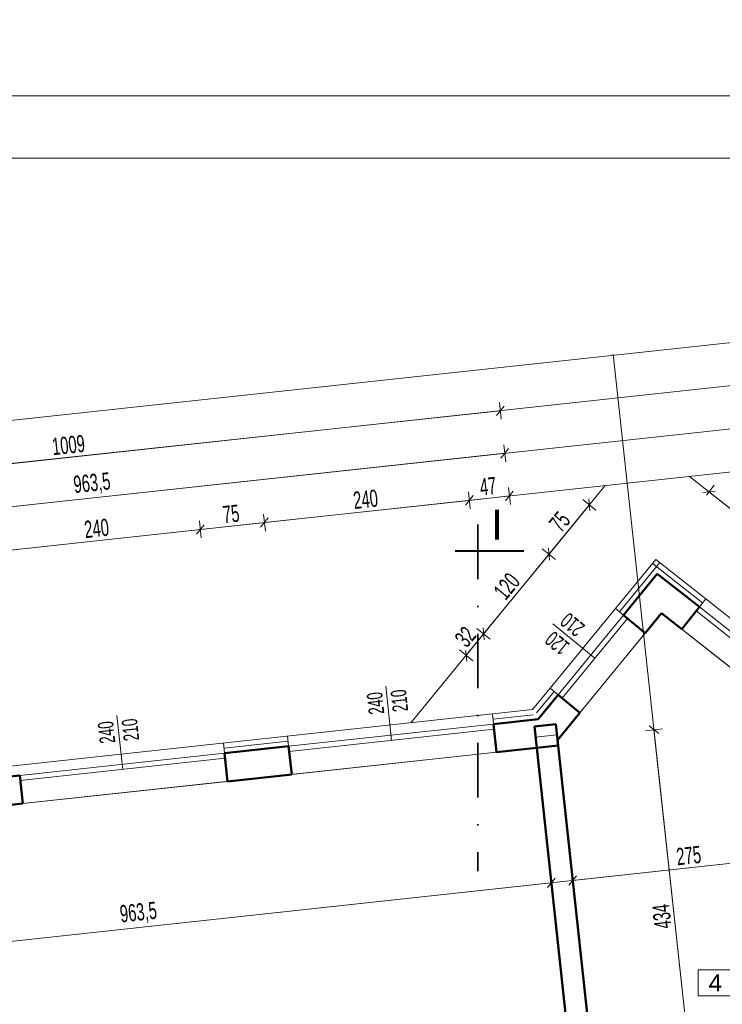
# Model space of a CAD drawing. Header units: millimetres. Extents: x 72202 to 304796, y 21658 to 519946.
# Tile 18 of 139: x 195111 to 195929, y 202331 to 203478. Entities that reach past the tile are written whole.
import ezdxf

# ---------------------------------------------------------------- set-up
doc = ezdxf.new("R2010")
doc.units = ezdxf.units.MM
doc.linetypes.add('ACAD_ISO10W100', pattern=[18.5, 12, -3, 0.5, -3])
doc.linetypes.add('DASHDOT', pattern=[25.4, 12.7, -6.35, 0, -6.35])
doc.layers.get('0').update_dxf_attribs({"color": 253})
doc.layers.get('Defpoints').update_dxf_attribs({"color": 253})
for name, color, linetype, lineweight in [('DRZWI I OKNA OPISY', 253, 'Continuous', 9), ('kreskowanie', 253, 'Continuous', 5), ('linia - gruba - projektowana', 253, 'Continuous', 50), ('LINIA CIENKA', 7, 'Continuous', 13), ('LINIA KRESKOWANIE', 253, 'Continuous', 5), ('LINIA WYMIAROWANIE', 253, 'Continuous', 9), ('OPISY', 253, 'Continuous', 9), ('ściana_istniejąca', 253, 'Continuous', 35)]:
    doc.layers.add(name, color=color, linetype=linetype, lineweight=lineweight)
doc.layers.add('LINIA-NIE DRUKOWAĆ', color=253, linetype='Continuous', lineweight=20, plot=False)
doc.styles.add('simplex', font='arial.ttf')
doc.styles.get("Standard").update_dxf_attribs({"font": 'ARIALN.TTF', "width": 0.75})
doc.linetypes.add('GRADZINOWANIE', pattern='A,0.00254,-2.54,[134,ltypeshp.shx,S=2.54,R=0,X=-2.54,Y=0],-5.08,[134,ltypeshp.shx,S=2.54,R=180,X=2.54,Y=0],-2.54', length=10.16254)
doc.dimstyles.new('sebek100', dxfattribs={"dimtxt": 17, "dimasz": 10, "dimexe": 10, "dimexo": 20, "dimgap": 4, "dimtad": 1, "dimrnd": 0.5, "dimtxsty": 'Standard', "dimblk": 'OBLIQUE', "dimcen": 8, "dimclre": 1, "dimazin": 0, "dimtm": 1e-09, "dimtfac": 1, "dimtix": 1, "dimtmove": 1, "dimatfit": 3, "dimldrblk": 'zas', "dimfxl": 10, "dimfxlon": 1, "dimtolj": 2, "dimlwd": -1, "dimlwe": -1, "dimarcsym": 0})

# ---------------------------------------------------------------- blocks, each defined once
blk = doc.blocks.new('_Oblique')
at = {"color": 0, "linetype": 'ByBlock', "lineweight": -2}
blk.add_line((-0.5, -0.5), (0.5, 0.5), dxfattribs=at)
blk = doc.blocks.new('*D74')
at = {"layer": 'Defpoints', "color": 0, "lineweight": -3, "ltscale": 4, "transparency": 16777216}
for p in [(200553.3, 203691.7), (193653.3, 203234.1), (200553.3, 203234.1)]:
    blk.add_point(p, dxfattribs=at)
at = {"layer": 'LINIA CIENKA', "ltscale": 4, "transparency": 16777216}
for p, q in [((193653.3, 203681.7), (193653.3, 203701.7)), ((200553.3, 203681.7), (200553.3, 203701.7))]:
    blk.add_line(p, q, dxfattribs=at)
at = {"layer": 'LINIA CIENKA', "color": 0, "ltscale": 4, "transparency": 16777216}
blk.add_line((193653.3, 203691.7), (200553.3, 203691.7), dxfattribs=at)
at = {"layer": 'LINIA CIENKA', "color": 0, "ltscale": 4, "transparency": 16777216, "xscale": 10, "yscale": 10, "zscale": 10, "rotation": 180}
blk.add_blockref('_Oblique', (193653.3, 203691.7), dxfattribs=at)
at = {"layer": 'LINIA CIENKA', "color": 0, "ltscale": 4, "transparency": 16777216, "xscale": 10, "yscale": 10, "zscale": 10}
blk.add_blockref('_Oblique', (200553.3, 203691.7), dxfattribs=at)
at = {"layer": 'LINIA CIENKA', "color": 0, "lineweight": -3, "ltscale": 4, "transparency": 16777216, "insert": (197103.3, 203797.8), "char_height": 200, "attachment_point": 5, "bg_fill": 3, "box_fill_scale": 1.1, "bg_fill_color": 256, "bg_fill_true_color": 13158600, "bg_fill_transparency": 0}
blk.add_mtext('\\A2;6900', dxfattribs=at)
blk = doc.blocks.new('zas')
blk = doc.blocks.new('*D98')
at = {"layer": 'Defpoints', "color": 0, "lineweight": -3, "ltscale": 4, "transparency": 16777216}
for p in [(195321.2, 202884), (195348.2, 202635.3), (195109.5, 202609.7)]:
    blk.add_point(p, dxfattribs=at)
at = {"layer": 'LINIA WYMIAROWANIE', "color": 1, "ltscale": 4, "transparency": 16777216}
for p, q in [((195322.3, 202874.1), (195320.2, 202893.9)), ((195083.7, 202848.2), (195081.6, 202868.1))]:
    blk.add_line(p, q, dxfattribs=at)
at = {"layer": 'LINIA WYMIAROWANIE', "color": 0, "ltscale": 4, "transparency": 16777216}
blk.add_line((195082.6, 202858.2), (195321.2, 202884), dxfattribs=at)
at = {"layer": 'LINIA WYMIAROWANIE', "color": 0, "ltscale": 4, "transparency": 16777216, "xscale": 10, "yscale": 10, "zscale": 10}
for p, rotation in [((195321.2, 202884), 6.182016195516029), ((195082.6, 202858.2), 186.182016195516)]:
    blk.add_blockref('_Oblique', p, dxfattribs=dict(at, rotation=rotation))
at = {"layer": 'LINIA WYMIAROWANIE', "color": 0, "lineweight": -3, "ltscale": 4, "transparency": 16777216, "insert": (195200.4, 202885.2), "char_height": 20, "attachment_point": 5, "rotation": 6.182, "bg_fill": 3, "box_fill_scale": 1.1, "bg_fill_color": 256, "bg_fill_true_color": 13158600, "bg_fill_transparency": 0}
blk.add_mtext('\\A2;240', dxfattribs=at)
blk = doc.blocks.new('*D99')
at = {"layer": 'Defpoints', "color": 0, "lineweight": -3, "ltscale": 4, "transparency": 16777216}
for p in [(195395.8, 202892.1), (195422.7, 202643.6), (195348.2, 202635.3)]:
    blk.add_point(p, dxfattribs=at)
at = {"layer": 'LINIA WYMIAROWANIE', "color": 1, "ltscale": 4, "transparency": 16777216}
for p, q in [((195322.3, 202874.1), (195320.2, 202893.9)), ((195396.9, 202882.1), (195394.7, 202902))]:
    blk.add_line(p, q, dxfattribs=at)
at = {"layer": 'LINIA WYMIAROWANIE', "color": 0, "ltscale": 4, "transparency": 16777216}
blk.add_line((195321.2, 202884), (195395.8, 202892.1), dxfattribs=at)
at = {"layer": 'LINIA WYMIAROWANIE', "color": 0, "ltscale": 4, "transparency": 16777216, "xscale": 10, "yscale": 10, "zscale": 10}
for p, rotation in [((195395.8, 202892.1), 6.182016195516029), ((195321.2, 202884), 186.182016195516)]:
    blk.add_blockref('_Oblique', p, dxfattribs=dict(at, rotation=rotation))
at = {"layer": 'LINIA WYMIAROWANIE', "color": 0, "lineweight": -3, "ltscale": 4, "transparency": 16777216, "insert": (195357, 202902.1), "char_height": 20, "attachment_point": 5, "rotation": 6.182, "bg_fill": 3, "box_fill_scale": 1.1, "bg_fill_color": 256, "bg_fill_true_color": 13158600, "bg_fill_transparency": 0}
blk.add_mtext('\\A2;75', dxfattribs=at)
blk = doc.blocks.new('*D100')
at = {"layer": 'Defpoints', "color": 0, "lineweight": -3, "ltscale": 4, "transparency": 16777216}
for p in [(195634.4, 202917.9), (195661.4, 202669.1), (195422.7, 202643.6)]:
    blk.add_point(p, dxfattribs=at)
at = {"layer": 'LINIA WYMIAROWANIE', "color": 1, "ltscale": 4, "transparency": 16777216}
for p, q in [((195635.5, 202908), (195633.3, 202927.9)), ((195396.9, 202882.1), (195394.7, 202902))]:
    blk.add_line(p, q, dxfattribs=at)
at = {"layer": 'LINIA WYMIAROWANIE', "color": 0, "ltscale": 4, "transparency": 16777216}
blk.add_line((195395.8, 202892.1), (195634.4, 202917.9), dxfattribs=at)
at = {"layer": 'LINIA WYMIAROWANIE', "color": 0, "ltscale": 4, "transparency": 16777216, "xscale": 10, "yscale": 10, "zscale": 10}
for p, rotation in [((195634.4, 202917.9), 6.182016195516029), ((195395.8, 202892.1), 186.182016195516)]:
    blk.add_blockref('_Oblique', p, dxfattribs=dict(at, rotation=rotation))
at = {"layer": 'LINIA WYMIAROWANIE', "color": 0, "lineweight": -3, "ltscale": 4, "transparency": 16777216, "insert": (195513.6, 202919.1), "char_height": 20, "attachment_point": 5, "rotation": 6.182, "bg_fill": 3, "box_fill_scale": 1.1, "bg_fill_color": 256, "bg_fill_true_color": 13158600, "bg_fill_transparency": 0}
blk.add_mtext('\\A2;240', dxfattribs=at)
blk = doc.blocks.new('*D101')
at = {"layer": 'Defpoints', "color": 0, "lineweight": -3, "ltscale": 4, "transparency": 16777216}
for p in [(195681.1, 202923), (195661.4, 202669.1), (195708, 202674.2)]:
    blk.add_point(p, dxfattribs=at)
at = {"layer": 'LINIA WYMIAROWANIE', "color": 1, "ltscale": 4, "transparency": 16777216}
for p, q in [((195635.5, 202908), (195633.3, 202927.9)), ((195682.2, 202913), (195680, 202932.9))]:
    blk.add_line(p, q, dxfattribs=at)
at = {"layer": 'LINIA WYMIAROWANIE', "color": 0, "ltscale": 4, "transparency": 16777216}
blk.add_line((195634.4, 202917.9), (195681.1, 202923), dxfattribs=at)
at = {"layer": 'LINIA WYMIAROWANIE', "color": 0, "ltscale": 4, "transparency": 16777216, "xscale": 10, "yscale": 10, "zscale": 10}
for p, rotation in [((195681.1, 202923), 6.182016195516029), ((195634.4, 202917.9), 186.182016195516)]:
    blk.add_blockref('_Oblique', p, dxfattribs=dict(at, rotation=rotation))
at = {"layer": 'LINIA WYMIAROWANIE', "color": 0, "lineweight": -3, "ltscale": 4, "transparency": 16777216, "insert": (195656.2, 202934.4), "char_height": 20, "attachment_point": 5, "rotation": 6.182, "bg_fill": 3, "box_fill_scale": 1.1, "bg_fill_color": 256, "bg_fill_true_color": 13158600, "bg_fill_transparency": 0}
blk.add_mtext('\\A2;47', dxfattribs=at)
blk = doc.blocks.new('*D102')
at = {"layer": 'Defpoints', "color": 0, "lineweight": -3, "ltscale": 4, "transparency": 16777216}
for p in [(195670.5, 203022.2), (195702.7, 202723.9), (194700, 202615.7)]:
    blk.add_point(p, dxfattribs=at)
at = {"layer": 'LINIA WYMIAROWANIE', "color": 1, "ltscale": 4, "transparency": 16777216}
for p, q in [((195671.6, 203012.3), (195669.4, 203032.2)), ((194668.9, 202904.1), (194666.8, 202924))]:
    blk.add_line(p, q, dxfattribs=at)
at = {"layer": 'LINIA WYMIAROWANIE', "color": 0, "ltscale": 4, "transparency": 16777216}
blk.add_line((194667.8, 202914), (195670.5, 203022.2), dxfattribs=at)
at = {"layer": 'LINIA WYMIAROWANIE', "color": 0, "ltscale": 4, "transparency": 16777216, "xscale": 10, "yscale": 10, "zscale": 10}
for p, rotation in [((195670.5, 203022.2), 6.159668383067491), ((194667.8, 202914), 186.1596683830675)]:
    blk.add_blockref('_Oblique', p, dxfattribs=dict(at, rotation=rotation))
at = {"layer": 'LINIA WYMIAROWANIE', "color": 0, "lineweight": -3, "ltscale": 4, "transparency": 16777216, "insert": (195167.6, 202982.3), "char_height": 20, "attachment_point": 5, "rotation": 6.1597, "bg_fill": 3, "box_fill_scale": 1.1, "bg_fill_color": 256, "bg_fill_true_color": 13158600, "bg_fill_transparency": 0}
blk.add_mtext('\\A2;1009', dxfattribs=at)
blk = doc.blocks.new('*D123')
at = {"layer": 'Defpoints', "color": 0, "lineweight": -3, "ltscale": 4, "transparency": 16777216}
for p in [(195675.7, 202972.7), (195717.9, 202583.8), (194759.4, 202485.6)]:
    blk.add_point(p, dxfattribs=at)
at = {"layer": 'LINIA WYMIAROWANIE', "color": 1, "ltscale": 4, "transparency": 16777216}
for p, q in [((195676.8, 202962.8), (195674.7, 202982.6)), ((194718.9, 202859), (194716.8, 202878.9))]:
    blk.add_line(p, q, dxfattribs=at)
at = {"layer": 'LINIA WYMIAROWANIE', "color": 0, "ltscale": 4, "transparency": 16777216}
blk.add_line((194717.8, 202868.9), (195675.7, 202972.7), dxfattribs=at)
at = {"layer": 'LINIA WYMIAROWANIE', "color": 0, "ltscale": 4, "transparency": 16777216, "xscale": 10, "yscale": 10, "zscale": 10}
for p, rotation in [((195675.7, 202972.7), 6.1820173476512), ((194717.8, 202868.9), 186.1820173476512)]:
    blk.add_blockref('_Oblique', p, dxfattribs=dict(at, rotation=rotation))
at = {"layer": 'LINIA WYMIAROWANIE', "color": 0, "lineweight": -3, "ltscale": 4, "transparency": 16777216, "insert": (195195.1, 202936.7), "char_height": 20, "attachment_point": 5, "rotation": 6.182, "bg_fill": 3, "box_fill_scale": 1.1, "bg_fill_color": 256, "bg_fill_true_color": 13158600, "bg_fill_transparency": 0}
blk.add_mtext('\\A2;963,5', dxfattribs=at)
blk = doc.blocks.new('*D130')
at = {"layer": 'Defpoints', "color": 0, "lineweight": -3, "ltscale": 4, "transparency": 16777216}
for p in [(195727.2, 202855.2), (195851.5, 202849.2), (195804.5, 202791.8)]:
    blk.add_point(p, dxfattribs=at)
at = {"layer": 'LINIA WYMIAROWANIE', "color": 1, "ltscale": 4, "transparency": 16777216}
for p, q in [((195781.9, 202906.3), (195766.4, 202919)), ((195734.9, 202848.9), (195719.4, 202861.6))]:
    blk.add_line(p, q, dxfattribs=at)
at = {"layer": 'LINIA WYMIAROWANIE', "color": 0, "ltscale": 4, "transparency": 16777216}
blk.add_line((195774.2, 202912.6), (195727.2, 202855.2), dxfattribs=at)
at = {"layer": 'LINIA WYMIAROWANIE', "color": 0, "ltscale": 4, "transparency": 16777216, "xscale": 10, "yscale": 10, "zscale": 10}
for p, rotation in [((195774.2, 202912.6), 50.66166120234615), ((195727.2, 202855.2), 230.6616612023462)]:
    blk.add_blockref('_Oblique', p, dxfattribs=dict(at, rotation=rotation))
at = {"layer": 'LINIA WYMIAROWANIE', "color": 0, "lineweight": -3, "ltscale": 4, "transparency": 16777216, "insert": (195739.7, 202892.9), "char_height": 20, "attachment_point": 5, "rotation": 50.6617, "bg_fill": 3, "box_fill_scale": 1.1, "bg_fill_color": 256, "bg_fill_true_color": 13158600, "bg_fill_transparency": 0}
blk.add_mtext('\\A2;75', dxfattribs=at)
blk = doc.blocks.new('*D131')
at = {"layer": 'Defpoints', "color": 0, "lineweight": -3, "ltscale": 4, "transparency": 16777216}
for p in [(195804.5, 202791.8), (195651.1, 202762.4), (195728.4, 202699)]:
    blk.add_point(p, dxfattribs=at)
at = {"layer": 'LINIA WYMIAROWANIE', "color": 1, "ltscale": 4, "transparency": 16777216}
for p, q in [((195734.9, 202848.9), (195719.4, 202861.6)), ((195658.8, 202756.1), (195643.3, 202768.8))]:
    blk.add_line(p, q, dxfattribs=at)
at = {"layer": 'LINIA WYMIAROWANIE', "color": 0, "ltscale": 4, "transparency": 16777216}
blk.add_line((195727.2, 202855.2), (195651.1, 202762.4), dxfattribs=at)
at = {"layer": 'LINIA WYMIAROWANIE', "color": 0, "ltscale": 4, "transparency": 16777216, "xscale": 10, "yscale": 10, "zscale": 10}
for p, rotation in [((195727.2, 202855.2), 50.66166120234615), ((195651.1, 202762.4), 230.6616612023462)]:
    blk.add_blockref('_Oblique', p, dxfattribs=dict(at, rotation=rotation))
at = {"layer": 'LINIA WYMIAROWANIE', "color": 0, "lineweight": -3, "ltscale": 4, "transparency": 16777216, "insert": (195678.1, 202817.8), "char_height": 20, "attachment_point": 5, "rotation": 50.6617, "bg_fill": 3, "box_fill_scale": 1.1, "bg_fill_color": 256, "bg_fill_true_color": 13158600, "bg_fill_transparency": 0}
blk.add_mtext('\\A2;120', dxfattribs=at)
blk = doc.blocks.new('*D132')
at = {"layer": 'Defpoints', "color": 0, "lineweight": -3, "ltscale": 4, "transparency": 16777216}
for p in [(195728.4, 202699), (195708, 202674.2)]:
    blk.add_point(p, dxfattribs=at)
at = {"layer": 'LINIA WYMIAROWANIE', "color": 1, "ltscale": 4, "transparency": 16777216}
for p, q in [((195658.8, 202756.1), (195643.3, 202768.8)), ((195638.4, 202731.2), (195623, 202743.9))]:
    blk.add_line(p, q, dxfattribs=at)
at = {"layer": 'LINIA WYMIAROWANIE', "color": 0, "ltscale": 4, "transparency": 16777216}
blk.add_line((195651.1, 202762.4), (195630.7, 202737.6), dxfattribs=at)
at = {"layer": 'LINIA WYMIAROWANIE', "color": 0, "ltscale": 4, "transparency": 16777216, "xscale": 10, "yscale": 10, "zscale": 10}
for p, rotation in [((195651.1, 202762.4), 50.66166120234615), ((195630.7, 202737.6), 230.6616612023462)]:
    blk.add_blockref('_Oblique', p, dxfattribs=dict(at, rotation=rotation))
at = {"layer": 'LINIA WYMIAROWANIE', "color": 0, "lineweight": -3, "ltscale": 4, "transparency": 16777216, "insert": (195629.9, 202759), "char_height": 20, "attachment_point": 5, "rotation": 50.6617, "bg_fill": 3, "box_fill_scale": 1.1, "bg_fill_color": 256, "bg_fill_true_color": 13158600, "bg_fill_transparency": 0}
blk.add_mtext('\\A2;32', dxfattribs=at)
at = {"layer": 'Defpoints', "color": 0, "lineweight": -3, "ltscale": 4, "transparency": 16777216}
blk.add_point((195630.7, 202737.6), dxfattribs=at)
blk = doc.blocks.new('*D133')
at = {"layer": 'Defpoints', "color": 0, "lineweight": -3, "ltscale": 4, "transparency": 16777216}
for p in [(195971.7, 202881.7), (195851.5, 202849.2), (195909.7, 202803.2)]:
    blk.add_point(p, dxfattribs=at)
at = {"layer": 'LINIA WYMIAROWANIE', "color": 1, "ltscale": 4, "transparency": 16777216}
for p, q in [((195910.4, 202923.8), (195919.7, 202935.6)), ((195968.6, 202877.8), (195977.9, 202889.6))]:
    blk.add_line(p, q, dxfattribs=at)
at = {"layer": 'LINIA WYMIAROWANIE', "color": 0, "ltscale": 4, "transparency": 16777216}
blk.add_line((195913.5, 202927.7), (195971.7, 202881.7), dxfattribs=at)
at = {"layer": 'LINIA WYMIAROWANIE', "color": 0, "ltscale": 4, "transparency": 16777216, "xscale": 10, "yscale": 10, "zscale": 10}
for p, rotation in [((195913.5, 202927.7), 141.7023734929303), ((195971.7, 202881.7), 321.7023734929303)]:
    blk.add_blockref('_Oblique', p, dxfattribs=dict(at, rotation=rotation))
at = {"layer": 'LINIA WYMIAROWANIE', "color": 0, "lineweight": -3, "ltscale": 4, "transparency": 16777216, "insert": (195950.8, 202915), "char_height": 18, "attachment_point": 5, "rotation": 321.7024, "bg_fill": 3, "box_fill_scale": 1.1, "bg_fill_color": 256, "bg_fill_true_color": 13158600, "bg_fill_transparency": 0}
blk.add_mtext('\\A2;75', dxfattribs=at)
blk = doc.blocks.new('*D134')
at = {"layer": 'Defpoints', "color": 0, "lineweight": -3, "ltscale": 4, "transparency": 16777216}
for p in [(195909.7, 202803.2), (196065.9, 202807.4), (196003.9, 202728.9)]:
    blk.add_point(p, dxfattribs=at)
at = {"layer": 'LINIA WYMIAROWANIE', "color": 1, "ltscale": 4, "transparency": 16777216}
for p, q in [((195968.6, 202877.8), (195977.9, 202889.6)), ((196062.8, 202803.4), (196072.1, 202815.2))]:
    blk.add_line(p, q, dxfattribs=at)
at = {"layer": 'LINIA WYMIAROWANIE', "color": 0, "ltscale": 4, "transparency": 16777216}
blk.add_line((195971.7, 202881.7), (196065.9, 202807.4), dxfattribs=at)
at = {"layer": 'LINIA WYMIAROWANIE', "color": 0, "ltscale": 4, "transparency": 16777216, "xscale": 10, "yscale": 10, "zscale": 10}
for p, rotation in [((195971.7, 202881.7), 141.7023734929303), ((196065.9, 202807.4), 321.7023734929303)]:
    blk.add_blockref('_Oblique', p, dxfattribs=dict(at, rotation=rotation))
at = {"layer": 'LINIA WYMIAROWANIE', "color": 0, "lineweight": -3, "ltscale": 4, "transparency": 16777216, "insert": (196027, 202854.9), "char_height": 18, "attachment_point": 5, "rotation": 321.7024, "bg_fill": 3, "box_fill_scale": 1.1, "bg_fill_color": 256, "bg_fill_true_color": 13158600, "bg_fill_transparency": 0}
blk.add_mtext('\\A2;120', dxfattribs=at)
blk = doc.blocks.new('*D136')
at = {"layer": 'Defpoints', "color": 0, "lineweight": -3, "ltscale": 4, "transparency": 16777216}
for p in [(195712.9, 202629.7), (194755, 202525.9), (195729.9, 202472.6)]:
    blk.add_point(p, dxfattribs=at)
at = {"layer": 'LINIA WYMIAROWANIE', "color": 0, "ltscale": 4, "transparency": 16777216}
blk.add_line((194772, 202368.9), (195729.9, 202472.6), dxfattribs=at)
at = {"layer": 'LINIA WYMIAROWANIE', "color": 1, "ltscale": 4, "transparency": 16777216}
for p, q in [((195729.4, 202477.6), (195731, 202462.7)), ((194771.5, 202373.8), (194773.1, 202358.9))]:
    blk.add_line(p, q, dxfattribs=at)
at = {"layer": 'LINIA WYMIAROWANIE', "color": 0, "ltscale": 4, "transparency": 16777216, "xscale": 10, "yscale": 10, "zscale": 10}
for p, rotation in [((195729.9, 202472.6), 6.182017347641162), ((194772, 202368.9), 186.1820173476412)]:
    blk.add_blockref('_Oblique', p, dxfattribs=dict(at, rotation=rotation))
at = {"layer": 'LINIA WYMIAROWANIE', "color": 0, "lineweight": -3, "ltscale": 4, "transparency": 16777216, "insert": (195249.2, 202436.7), "char_height": 20, "attachment_point": 5, "rotation": 6.182, "bg_fill": 3, "box_fill_scale": 1.1, "bg_fill_color": 256, "bg_fill_true_color": 13158600, "bg_fill_transparency": 0}
blk.add_mtext('\\A2;963,5', dxfattribs=at)
blk = doc.blocks.new('*D137')
at = {"layer": 'Defpoints', "color": 0, "lineweight": -3, "ltscale": 4, "transparency": 16777216}
for p in [(196020.5, 202576), (195747.1, 202546.3), (196028.2, 202504.9)]:
    blk.add_point(p, dxfattribs=at)
at = {"layer": 'LINIA WYMIAROWANIE', "color": 0, "ltscale": 4, "transparency": 16777216}
blk.add_line((195754.8, 202475.3), (196028.2, 202504.9), dxfattribs=at)
at = {"layer": 'LINIA WYMIAROWANIE', "ltscale": 4, "transparency": 16777216}
for p, q in [((196027.6, 202509.9), (196029.2, 202495)), ((195754.2, 202480.3), (195755.8, 202465.4))]:
    blk.add_line(p, q, dxfattribs=at)
at = {"layer": 'LINIA WYMIAROWANIE', "color": 0, "ltscale": 4, "transparency": 16777216, "xscale": 10, "yscale": 10, "zscale": 10}
for p, rotation in [((196028.2, 202504.9), 6.182017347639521), ((195754.8, 202475.3), 186.1820173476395)]:
    blk.add_blockref('_Oblique', p, dxfattribs=dict(at, rotation=rotation))
at = {"layer": 'LINIA WYMIAROWANIE', "color": 0, "lineweight": -3, "ltscale": 4, "transparency": 16777216, "insert": (195889.9, 202504.2), "char_height": 20, "attachment_point": 5, "rotation": 6.182, "bg_fill": 3, "box_fill_scale": 1.1, "bg_fill_color": 256, "bg_fill_true_color": 13158600, "bg_fill_transparency": 0}
blk.add_mtext('\\A2;275', dxfattribs=at)
blk = doc.blocks.new('*D147')
at = {"layer": 'Defpoints', "color": 0, "lineweight": -3, "ltscale": 4, "transparency": 16777216}
for p in [(195737.1, 202638.6), (195896.2, 202219), (195783.8, 202206.9)]:
    blk.add_point(p, dxfattribs=at)
at = {"layer": 'LINIA WYMIAROWANIE', "color": 1, "ltscale": 4, "transparency": 16777216}
for p, q in [((195839.5, 202649.7), (195859.4, 202651.9)), ((195886.2, 202218), (195906.1, 202220.1))]:
    blk.add_line(p, q, dxfattribs=at)
at = {"layer": 'LINIA WYMIAROWANIE', "color": 0, "ltscale": 4, "transparency": 16777216}
blk.add_line((195849.4, 202650.8), (195896.2, 202219), dxfattribs=at)
at = {"layer": 'LINIA WYMIAROWANIE', "color": 0, "ltscale": 4, "transparency": 16777216, "xscale": 10, "yscale": 10, "zscale": 10}
for p, rotation in [((195849.4, 202650.8), 96.18201734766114), ((195896.2, 202219), 276.1820173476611)]:
    blk.add_blockref('_Oblique', p, dxfattribs=dict(at, rotation=rotation))
at = {"layer": 'LINIA WYMIAROWANIE', "color": 0, "lineweight": -3, "ltscale": 4, "transparency": 16777216, "insert": (195858.7, 202433.4), "char_height": 20, "attachment_point": 5, "rotation": 96.182, "bg_fill": 3, "box_fill_scale": 1.1, "bg_fill_color": 256, "bg_fill_true_color": 13158600, "bg_fill_transparency": 0}
blk.add_mtext('\\A2;434', dxfattribs=at)
blk = doc.blocks.new('*D255')
at = {"layer": 'Defpoints', "color": 0, "lineweight": -3, "ltscale": 1.2, "transparency": 16777216}
blk.add_point((195765.3, 221218.8), dxfattribs=at)
at = {"layer": 'LINIA WYMIAROWANIE', "color": 1, "ltscale": 1.2, "transparency": 16777216}
for p, q in [((195765.3, 41859.9), (195765.3, 41844.9)), ((195793.3, 41854.9), (195793.3, 41844.9))]:
    blk.add_line(p, q, dxfattribs=at)
at = {"layer": 'LINIA WYMIAROWANIE', "color": 0, "ltscale": 1.2, "transparency": 16777216}
blk.add_line((195793.3, 41854.9), (195765.3, 41854.9), dxfattribs=at)
at = {"layer": 'LINIA WYMIAROWANIE', "color": 0, "ltscale": 1.2, "transparency": 16777216, "xscale": 10, "yscale": 10, "zscale": 10, "rotation": 180}
blk.add_blockref('_Oblique', (195765.3, 41854.9), dxfattribs=at)
at = {"layer": 'LINIA WYMIAROWANIE', "color": 0, "ltscale": 1.2, "transparency": 16777216, "xscale": 10, "yscale": 10, "zscale": 10}
blk.add_blockref('_Oblique', (195793.3, 41854.9), dxfattribs=at)
at = {"layer": 'LINIA WYMIAROWANIE', "color": 0, "lineweight": -3, "ltscale": 1.2, "transparency": 16777216, "insert": (195779.3, 41868.1), "char_height": 18, "attachment_point": 5, "bg_fill": 3, "box_fill_scale": 1.1, "bg_fill_color": 256, "bg_fill_true_color": 13158600, "bg_fill_transparency": 0}
blk.add_mtext('\\A2;28', dxfattribs=at)
at = {"layer": 'Defpoints', "color": 0, "lineweight": -3, "ltscale": 1.2, "transparency": 16777216}
for p in [(195765.3, 41854.9), (195793.3, 41854.9)]:
    blk.add_point(p, dxfattribs=at)
blk = doc.blocks.new('*D257')
at = {"layer": 'Defpoints', "color": 0, "lineweight": -3, "ltscale": 1.2, "transparency": 16777216}
blk.add_point((195765.3, 231441.9), dxfattribs=at)
at = {"layer": 'LINIA WYMIAROWANIE', "color": 1, "ltscale": 1.2, "transparency": 16777216}
for p, q in [((195765.3, 52082.9), (195765.3, 52067.9)), ((195793.3, 52077.9), (195793.3, 52067.9))]:
    blk.add_line(p, q, dxfattribs=at)
at = {"layer": 'LINIA WYMIAROWANIE', "color": 0, "ltscale": 1.2, "transparency": 16777216}
blk.add_line((195793.3, 52077.9), (195765.3, 52077.9), dxfattribs=at)
at = {"layer": 'LINIA WYMIAROWANIE', "color": 0, "ltscale": 1.2, "transparency": 16777216, "xscale": 10, "yscale": 10, "zscale": 10, "rotation": 180}
blk.add_blockref('_Oblique', (195765.3, 52077.9), dxfattribs=at)
at = {"layer": 'LINIA WYMIAROWANIE', "color": 0, "ltscale": 1.2, "transparency": 16777216, "xscale": 10, "yscale": 10, "zscale": 10}
blk.add_blockref('_Oblique', (195793.3, 52077.9), dxfattribs=at)
at = {"layer": 'LINIA WYMIAROWANIE', "color": 0, "lineweight": -3, "ltscale": 1.2, "transparency": 16777216, "insert": (195779.3, 52091.1), "char_height": 18, "attachment_point": 5, "bg_fill": 3, "box_fill_scale": 1.1, "bg_fill_color": 256, "bg_fill_true_color": 13158600, "bg_fill_transparency": 0}
blk.add_mtext('\\A2;28', dxfattribs=at)
at = {"layer": 'Defpoints', "color": 0, "lineweight": -3, "ltscale": 1.2, "transparency": 16777216}
for p in [(195765.3, 52077.9), (195793.3, 52077.9)]:
    blk.add_point(p, dxfattribs=at)
blk = doc.blocks.new('*D472')
at = {"layer": 'Defpoints', "color": 0, "lineweight": -3, "ltscale": 1.2, "transparency": 16777216}
blk.add_point((195765.3, 208559.9), dxfattribs=at)
at = {"layer": 'LINIA WYMIAROWANIE', "color": 1, "ltscale": 1.2, "transparency": 16777216}
for p, q in [((195765.3, 29200.9), (195765.3, 29185.9)), ((195793.3, 29195.9), (195793.3, 29185.9))]:
    blk.add_line(p, q, dxfattribs=at)
at = {"layer": 'LINIA WYMIAROWANIE', "color": 0, "ltscale": 1.2, "transparency": 16777216}
blk.add_line((195793.3, 29195.9), (195765.3, 29195.9), dxfattribs=at)
at = {"layer": 'LINIA WYMIAROWANIE', "color": 0, "ltscale": 1.2, "transparency": 16777216, "xscale": 10, "yscale": 10, "zscale": 10, "rotation": 180}
blk.add_blockref('_Oblique', (195765.3, 29195.9), dxfattribs=at)
at = {"layer": 'LINIA WYMIAROWANIE', "color": 0, "ltscale": 1.2, "transparency": 16777216, "xscale": 10, "yscale": 10, "zscale": 10}
blk.add_blockref('_Oblique', (195793.3, 29195.9), dxfattribs=at)
at = {"layer": 'LINIA WYMIAROWANIE', "color": 0, "lineweight": -3, "ltscale": 1.2, "transparency": 16777216, "insert": (195779.3, 29209.1), "char_height": 18, "attachment_point": 5, "bg_fill": 3, "box_fill_scale": 1.1, "bg_fill_color": 256, "bg_fill_true_color": 13158600, "bg_fill_transparency": 0}
blk.add_mtext('\\A2;28', dxfattribs=at)
at = {"layer": 'Defpoints', "color": 0, "lineweight": -3, "ltscale": 1.2, "transparency": 16777216}
for p in [(195765.3, 29195.9), (195793.3, 29195.9)]:
    blk.add_point(p, dxfattribs=at)

msp = doc.modelspace()

# ---------------------------------------------------------------- linework, layer by layer
at = {"layer": 'linia - gruba - projektowana'}
for p, q in [((195813.774, 202784.242), (195853.333, 202832.508)), ((195902.31, 202793.832), (195853.333, 202832.508)), ((195881.858, 202767.933), (195902.31, 202793.832)), ((195839.297, 202763.323), (195813.774, 202784.242)), ((195839.297, 202763.323), (195858.314, 202786.526)), ((195881.858, 202767.933), (195858.314, 202786.526)), ((195714.454, 202663.062), (195737.706, 202691.432)), ((195763.229, 202670.513), (195737.706, 202691.432)), ((195737.077, 202638.606), (195763.229, 202670.513)), ((195662.616, 202657.447), (195714.454, 202663.062)), ((195662.616, 202657.447), (195666.169, 202624.639)), ((195710.204, 202654.555), (195735.058, 202657.247)), ((195710.204, 202654.555), (195712.896, 202629.7)), ((195710.204, 202654.555), (195758.986, 202204.189)), ((195735.058, 202657.247), (195783.841, 202206.881)), ((195349.447, 202623.525), (195424.011, 202631.602)), ((195424.011, 202631.602), (195427.565, 202598.794)), ((195666.169, 202624.639), (195737.751, 202632.392)), ((195349.447, 202623.525), (195353.001, 202590.717)), ((195036.279, 202589.604), (195110.843, 202597.68)), ((195110.843, 202597.68), (195114.397, 202564.872)), ((195353.001, 202590.717), (195427.565, 202598.794)), ((195039.833, 202556.796), (195114.397, 202564.872))]:
    msp.add_line(p, q, dxfattribs=at)
at = {"layer": 'LINIA CIENKA'}
for p, q in [((195804.493, 202791.849), (195851.522, 202849.228)), ((195909.747, 202803.25), (195851.522, 202849.228)), ((195902.31, 202793.832), (195909.747, 202803.25)), ((196003.923, 202728.88), (195909.747, 202803.25)), ((195804.493, 202791.849), (195728.425, 202699.039)), ((195813.774, 202784.242), (195804.493, 202791.849)), ((195996.486, 202719.462), (195902.31, 202793.832)), ((195813.774, 202784.242), (195737.706, 202691.432)), ((195818.415, 202780.439), (195742.347, 202687.629)), ((195992.767, 202714.754), (195898.591, 202789.123)), ((195881.858, 202767.933), (195976.034, 202693.564)), ((195763.229, 202670.513), (195839.297, 202763.323)), ((195708.044, 202674.172), (195728.425, 202699.039)), ((195737.706, 202691.432), (195728.425, 202699.039)), ((195708.044, 202674.172), (194705.401, 202565.964)), ((195662.616, 202657.447), (195661.318, 202669.471)), ((195662.616, 202657.447), (195424.011, 202631.602)), ((195424.011, 202631.602), (195422.714, 202643.626)), ((195663.262, 202651.482), (195424.657, 202625.637)), ((195349.447, 202623.525), (195348.15, 202635.549)), ((195110.843, 202597.68), (195349.447, 202623.525)), ((195666.169, 202624.639), (195427.565, 202598.794)), ((195111.489, 202591.715), (195350.093, 202617.56)), ((195353.001, 202590.717), (195114.397, 202564.872))]:
    msp.add_line(p, q, dxfattribs=at)
at = {"layer": 'LINIA KRESKOWANIE', "linetype": 'GRADZINOWANIE', "ltscale": 0.6}
for p, q in [((195809.134, 202788.045), (195856.163, 202845.425)), ((195906.028, 202798.541), (195847.804, 202844.52)), ((195712.685, 202670.369), (195733.066, 202695.235)), ((195708.688, 202668.207), (195661.998, 202663.168)), ((195423.384, 202637.416), (195348.817, 202629.369))]:
    msp.add_line(p, q, dxfattribs=at)
at = {"layer": 'LINIA WYMIAROWANIE', "color": 4, "ltscale": 1.2}
for q in [(195711.55, 202642.127), (195737.751, 202632.392)]:
    msp.add_line((195736.404, 202644.82), q, dxfattribs=at)
msp.add_lwpolyline([(195710.204, 202654.555), (195712.896, 202629.7), (195737.751, 202632.392), (195735.058, 202657.247), (195710.204, 202654.555)], dxfattribs=at)
at = {"layer": 'LINIA-NIE DRUKOWAĆ'}
for p, q in [((195890.729, 202945.688), (196170.987, 202724.373)), ((195792.57, 202935.056), (195566.201, 202658.864))]:
    msp.add_line(p, q, dxfattribs=at)
for points in [[(195805.917, 202003.073), (195737.077, 202638.606), (195858.314, 202786.526), (196010.698, 202666.19), (196079.317, 202032.687), (195805.917, 202003.073)], [(195712.896, 202629.7), (194754.999, 202525.943), (194823.165, 201896.624), (195752.231, 201997.258), (195740.923, 202101.648), (195767.766, 202104.555), (195769.778, 202104.555), (195712.896, 202629.7)]]:
    msp.add_lwpolyline(points, dxfattribs=at)
at = {"layer": 'OPISY'}
msp.add_lwpolyline([(195900.791, 202371.073), (195900.791, 202341.073), (195940.791, 202341.073), (195940.791, 202371.073)], close=True, dxfattribs=at)

# ---------------------------------------------------------------- texts
at = {"layer": 'OPISY', "insert": (195920.791, 202356.073), "char_height": 20, "width": 40, "attachment_point": 5, "style": 'simplex'}
msp.add_mtext('4', dxfattribs=at)

# ---------------------------------------------------------------- dimensions: what is measured, and where the dimension line sits
at = {"layer": 'LINIA CIENKA', "lineweight": -3, "ltscale": 4}
dim = msp.add_linear_dim(base=(200553.292, 203691.675), p1=(193653.292, 203234.128), p2=(200553.292, 203234.128), dimstyle='sebek100', override={"dimtxt": 200, "dimrnd": 0, "dimclre": 256, "dimtfill": 1, "dimarcsym": 2}, dxfattribs=at)
dim.commit()
dim.dimension.update_dxf_attribs({"geometry": '*D74', "text_midpoint": (197103.292, 203797.79)})

# ---------------------------------------------------------------- next in the draw order: linework, layer by layer
at = {"layer": 'LINIA CIENKA'}
msp.add_lwpolyline([(193953.292, 200489.042), (193953.292, 203316.491), (200483.292, 203316.491), (200483.292, 200489.042)], close=True, dxfattribs=at)
at = {"layer": 'LINIA-NIE DRUKOWAĆ'}
for p, q in [((194214.956, 202915.05), (198960.201, 203429.042)), ((194220.341, 202865.341), (198965.585, 203379.333)), ((194225.725, 202815.632), (198970.969, 203329.623)), ((194231.11, 202765.923), (198976.354, 203279.914))]:
    msp.add_line(p, q, dxfattribs=at)
msp.add_lwpolyline([(193653.292, 203389.042), (193653.292, 200419.042), (200553.292, 200419.042), (200553.292, 203389.042)], close=True, dxfattribs=at)

# ---------------------------------------------------------------- next in the draw order: dimensions: what is measured, and where the dimension line sits
at = {"layer": 'LINIA WYMIAROWANIE', "lineweight": -3, "ltscale": 4}
dim = msp.add_linear_dim(base=(195321.238, 202884.002), p1=(195109.545, 202609.704), p2=(195348.173, 202635.334), angle=186.182016, dimstyle='sebek100', override={"dimtxt": 20, "dimrnd": 0, "dimtfill": 1, "dimarcsym": 2}, dxfattribs=at)
dim.commit()
dim.dimension.update_dxf_attribs({"geometry": '*D98', "text_midpoint": (195200.405, 202885.209)})

# ---------------------------------------------------------------- next in the draw order: dimensions: what is measured, and where the dimension line sits
dim = msp.add_linear_dim(base=(195395.802, 202892.079), p1=(195348.173, 202635.334), p2=(195422.714, 202643.626), angle=186.182016, dimstyle='sebek100', override={"dimtxt": 20, "dimrnd": 0, "dimtfill": 1, "dimarcsym": 2}, dxfattribs=at)
dim.commit()
dim.dimension.update_dxf_attribs({"geometry": '*D99', "text_midpoint": (195356.994, 202902.129)})

# ---------------------------------------------------------------- next in the draw order: dimensions: what is measured, and where the dimension line sits
dim = msp.add_linear_dim(base=(195634.406, 202917.924), p1=(195422.714, 202643.626), p2=(195661.354, 202669.133), angle=186.182016, dimstyle='sebek100', override={"dimtxt": 20, "dimrnd": 0, "dimtfill": 1, "dimarcsym": 2}, dxfattribs=at)
dim.commit()
dim.dimension.update_dxf_attribs({"geometry": '*D100', "text_midpoint": (195513.574, 202919.13)})

# ---------------------------------------------------------------- next in the draw order: dimensions: what is measured, and where the dimension line sits
dim = msp.add_linear_dim(base=(195681.094, 202922.981), p1=(195661.354, 202669.133), p2=(195708.044, 202674.172), angle=186.182016, text='47', dimstyle='sebek100', override={"dimtxt": 20, "dimrnd": 0, "dimtfill": 1, "dimarcsym": 2}, dxfattribs=at)
dim.commit()
dim.dimension.update_dxf_attribs({"geometry": '*D101', "text_midpoint": (195656.243, 202934.371)})

# ---------------------------------------------------------------- next in the draw order: dimensions: what is measured, and where the dimension line sits
dim = msp.add_aligned_dim(p1=(194700.034, 202615.691), p2=(195702.678, 202723.899), distance=300.063, text='1009', dimstyle='sebek100', override={"dimtxt": 20, "dimrnd": 0, "dimtfill": 1, "dimarcsym": 2}, dxfattribs=at)
dim.commit()
dim.dimension.update_dxf_attribs({"geometry": '*D102', "text_midpoint": (195167.635, 202982.254)})

# ---------------------------------------------------------------- next in the draw order: dimensions: what is measured, and where the dimension line sits
dim = msp.add_linear_dim(base=(195675.744, 202972.694), p1=(194759.37, 202485.585), p2=(195717.87, 202583.777), angle=186.182017, dimstyle='sebek100', override={"dimtxt": 20, "dimrnd": 0, "dimtfill": 1, "dimarcsym": 2}, dxfattribs=at)
dim.commit()
dim.dimension.update_dxf_attribs({"geometry": '*D123', "text_midpoint": (195195.07, 202936.741)})

# ---------------------------------------------------------------- next in the draw order: linework, layer by layer
at = {"layer": 'DRZWI I OKNA OPISY'}
msp.add_line((195543.959, 202638.559), (195537.18, 202701.38), dxfattribs=at)

# ---------------------------------------------------------------- next in the draw order: texts
at = {"layer": 'DRZWI I OKNA OPISY', "char_height": 18, "width": 130, "attachment_point": 5, "rotation": 96.159668}
for s, insert in [('240', (195525.252, 202681.65)), ('210', (195553.052, 202684.65))]:
    msp.add_mtext(s, dxfattribs=dict(at, insert=insert))
at = {"layer": 'kreskowanie', "color": 0, "linetype": 'ACAD_ISO10W100', "lineweight": 40, "ltscale": 12, "style": 'simplex'}
msp.add_text('I', height=35, dxfattribs=at).set_placement((195659.862, 202872.055))

# ---------------------------------------------------------------- next in the draw order: dimensions: what is measured, and where the dimension line sits
at = {"layer": 'LINIA WYMIAROWANIE', "lineweight": -3, "ltscale": 4}
dim = msp.add_aligned_dim(p1=(195851.522, 202849.228), p2=(195804.493, 202791.849), distance=-100, text='75', dimstyle='sebek100', override={"dimtxt": 20, "dimrnd": 0, "dimtfill": 1, "dimarcsym": 2}, dxfattribs=at)
dim.commit()
dim.dimension.update_dxf_attribs({"geometry": '*D130', "text_midpoint": (195739.706, 202892.911)})

# ---------------------------------------------------------------- next in the draw order: dimensions: what is measured, and where the dimension line sits
dim = msp.add_aligned_dim(p1=(195851.522, 202849.228), p2=(195909.747, 202803.25), distance=100, text='75', dimstyle='sebek100', override={"dimtxt": 18, "dimrnd": 0, "dimfxl": 5, "dimtfill": 1, "dimarcsym": 2}, dxfattribs=at)
dim.commit()
dim.dimension.update_dxf_attribs({"geometry": '*D133', "text_midpoint": (195950.761, 202915.042)})
dim = msp.add_linear_dim(base=(195651.084, 202762.429), p1=(195804.493, 202791.849), p2=(195728.425, 202699.039), angle=50.661661, dimstyle='sebek100', override={"dimtxt": 20, "dimrnd": 0, "dimtfill": 1, "dimarcsym": 2}, dxfattribs=at)
dim.commit()
dim.dimension.update_dxf_attribs({"geometry": '*D131', "text_midpoint": (195678.126, 202817.842)})

# ---------------------------------------------------------------- next in the draw order: linework, layer by layer
at = {"layer": 'kreskowanie', "color": 0, "linetype": 'ACAD_ISO10W100', "lineweight": 40, "ltscale": 12}
msp.add_line((195618.026, 202859.163), (195698.026, 202859.163), dxfattribs=at)

# ---------------------------------------------------------------- next in the draw order: dimensions: what is measured, and where the dimension line sits
at = {"layer": 'LINIA WYMIAROWANIE', "lineweight": -3, "ltscale": 4}
dim = msp.add_linear_dim(base=(196065.897, 202807.36), p1=(195909.747, 202803.25), p2=(196003.923, 202728.88), angle=141.702373, dimstyle='sebek100', override={"dimtxt": 18, "dimrnd": 0, "dimfxl": 5, "dimtfill": 1, "dimarcsym": 2}, dxfattribs=at)
dim.commit()
dim.dimension.update_dxf_attribs({"geometry": '*D134', "text_midpoint": (196026.984, 202854.897)})
dim = msp.add_linear_dim(base=(195630.703, 202737.562), p1=(195728.425, 202699.039), p2=(195708.044, 202674.172), angle=50.661661, text='32', dimstyle='sebek100', override={"dimtxt": 20, "dimrnd": 0, "dimtfill": 1, "dimarcsym": 2}, dxfattribs=at)
dim.commit()
dim.dimension.update_dxf_attribs({"geometry": '*D132', "text_midpoint": (195629.902, 202759.004)})

# ---------------------------------------------------------------- next in the draw order: linework, layer by layer
at = {"layer": 'DRZWI I OKNA OPISY'}
msp.add_line((195780.381, 202734.034), (195731.512, 202774.087), dxfattribs=at)
at = {"layer": 'LINIA-NIE DRUKOWAĆ'}
for p, q in [((195802.065, 203087.967), (195921.273, 201987.421)), ((198980.398, 202824.703), (194763.68, 202367.959))]:
    msp.add_line(p, q, dxfattribs=at)

# ---------------------------------------------------------------- next in the draw order: texts
at = {"layer": 'DRZWI I OKNA OPISY', "char_height": 18, "width": 130, "attachment_point": 5, "rotation": 140.661661}
for s, insert in [('210', (195754.559, 202773.28)), ('120', (195736.834, 202751.654))]:
    msp.add_mtext(s, dxfattribs=dict(at, insert=insert))

# ---------------------------------------------------------------- next in the draw order: dimensions: what is measured, and where the dimension line sits
at = {"layer": 'LINIA WYMIAROWANIE', "lineweight": -3, "ltscale": 4}
for p1, p2, distance, override, picture, middle in [((194754.999, 202525.943), (195712.896, 202629.7), -158, {"dimtxt": 20, "dimrnd": 0, "dimfxl": 5, "dimtfill": 1, "dimarcsym": 2}, '*D136', (195249.237, 202436.666)), ((195747.071, 202546.341), (196020.472, 202575.955), -71.445, {"dimtxt": 20, "dimrnd": 0, "dimclre": 256, "dimfxl": 5, "dimtfill": 1, "dimarcsym": 2}, '*D137', (195889.935, 202504.247))]:
    dim = msp.add_aligned_dim(p1=p1, p2=p2, distance=distance, dimstyle='sebek100', override=override, dxfattribs=at)
    dim.commit()
    dim.dimension.update_dxf_attribs({"geometry": picture, "text_midpoint": middle})

# ---------------------------------------------------------------- next in the draw order: linework, layer by layer
at = {"layer": 'DRZWI I OKNA OPISY'}
msp.add_line((195230.791, 202604.638), (195224.012, 202667.458), dxfattribs=at)
at = {"layer": 'ściana_istniejąca', "linetype": 'DASHDOT', "ltscale": 5}
for q in [(195644.253, 202504.644), (195644.253, 202485.988)]:
    msp.add_line((195644.253, 202889.615), q, dxfattribs=at)

# ---------------------------------------------------------------- next in the draw order: texts
at = {"layer": 'DRZWI I OKNA OPISY', "char_height": 18, "width": 130, "attachment_point": 5, "rotation": 96.159668}
for s, insert in [('240', (195212.083, 202647.728)), ('210', (195239.884, 202650.728))]:
    msp.add_mtext(s, dxfattribs=dict(at, insert=insert))

# ---------------------------------------------------------------- next in the draw order: dimensions: what is measured, and where the dimension line sits
at = {"layer": 'LINIA WYMIAROWANIE', "lineweight": -3, "ltscale": 4}
dim = msp.add_aligned_dim(p1=(195737.077, 202638.606), p2=(195783.841, 202206.881), distance=113, text='434', dimstyle='sebek100', override={"dimtxt": 20, "dimtad": 4, "dimrnd": 0, "dimtfill": 1, "dimarcsym": 2}, dxfattribs=at)
dim.commit()
dim.dimension.update_dxf_attribs({"geometry": '*D147', "text_midpoint": (195858.673, 202433.382)})

# ---------------------------------------------------------------- next in the draw order: dimensions: what is measured, and where the dimension line sits
at = {"layer": 'LINIA WYMIAROWANIE', "lineweight": -3, "ltscale": 1.2}
dim = msp.add_linear_dim(base=(195765.292, 41854.897), p1=(195793.292, 41854.897), p2=(195765.292, 221218.846), dimstyle='sebek100', override={"dimtxt": 18, "dimrnd": 0, "dimfxl": 5, "dimtfill": 1, "dimarcsym": 2}, dxfattribs=at)
dim.commit()
dim.dimension.update_dxf_attribs({"geometry": '*D255', "text_midpoint": (195779.292, 41868.088)})

# ---------------------------------------------------------------- next in the draw order: dimensions: what is measured, and where the dimension line sits
dim = msp.add_linear_dim(base=(195765.292, 52077.926), p1=(195793.292, 52077.926), p2=(195765.292, 231441.874), dimstyle='sebek100', override={"dimtxt": 18, "dimrnd": 0, "dimfxl": 5, "dimtfill": 1, "dimarcsym": 2}, dxfattribs=at)
dim.commit()
dim.dimension.update_dxf_attribs({"geometry": '*D257', "text_midpoint": (195779.292, 52091.116)})

# ---------------------------------------------------------------- next in the draw order: dimensions: what is measured, and where the dimension line sits
dim = msp.add_linear_dim(base=(195765.292, 29195.902), p1=(195793.292, 29195.902), p2=(195765.292, 208559.85), dimstyle='sebek100', override={"dimtxt": 18, "dimrnd": 0, "dimfxl": 5, "dimtfill": 1, "dimarcsym": 2}, dxfattribs=at)
dim.commit()
dim.dimension.update_dxf_attribs({"geometry": '*D472', "text_midpoint": (195779.292, 29209.092)})

doc.saveas('drawing.dxf')
